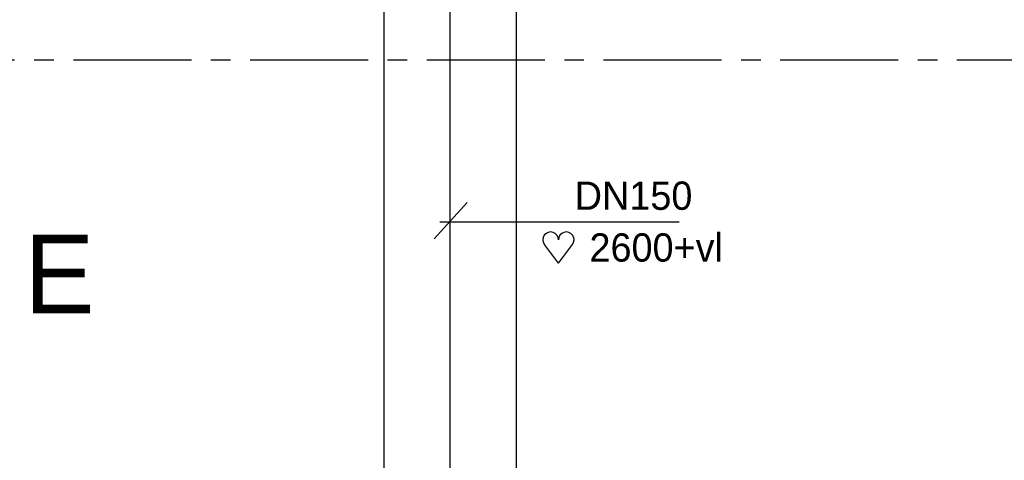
# Model space of a CAD drawing. Extents: x -940 to 22840, y -452 to 16368.
# Tile 7 of 50: x 5451 to 6705, y 10945 to 11506. Entities that reach past the tile are written whole.
import ezdxf

# ---------------------------------------------------------------- set-up
doc = ezdxf.new("R2010")
doc.units = 0
doc.header["$LTSCALE"] = 20
doc.linetypes.add('2322108', pattern=[7, 5, -2])
doc.linetypes.add('CENTER2', pattern=[11.25, 7.5, -1.25, 1.25, -1.25])
doc.layers.get('0').update_dxf_attribs({"linetype": 'CONTINUOUS'})
for name, color, linetype in [('WL561---', 4, 'CONTINUOUS'), ('WL561---_AANVOER', 4, 'CONTINUOUS'), ('WL561---_HARTLIJN', 1, 'CONTINUOUS'), ('WL561---_RETOUR', 4, 'CONTINUOUS'), ('WL570---_TOEVOER', 3, 'CONTINUOUS')]:
    doc.layers.add(name, color=color, linetype=linetype)
doc.styles.add('BURO-018', font='BUROFONT.shx', dxfattribs={"height": 36})
doc.styles.add('BURO-050', font='BUROFONT.shx', dxfattribs={"height": 100})

# ---------------------------------------------------------------- blocks, each defined once
blk = doc.blocks.new('TR-L-A8')
at = {"color": 0, "linetype": 'CONTINUOUS'}
for p, q in [((-0.5, 84.15), (0.5, 84.15)), ((-0.5, -84.15), (0.5, -84.15))]:
    blk.add_line(p, q, dxfattribs=at)
at = {"layer": 'WL561---_HARTLIJN', "linetype": 'CENTER2'}
blk.add_line((-0.5, 0), (0.5, 0), dxfattribs=at)
blk = doc.blocks.new('HART')
at = {"color": 1}
for q in [(-39.7, 52.4), (39.7, 52.4)]:
    blk.add_line((0, 0), q, dxfattribs=at)
for centre, start, end in [((-22.1, 65.7), 0, 217.1867), ((22.1, 65.7), 322.8133, 180)]:
    blk.add_arc(centre, 22.1, start, end, dxfattribs=at)

msp = doc.modelspace()

# ---------------------------------------------------------------- linework, layer by layer
at = {"layer": 'WL561---', "color": 2, "linetype": 'CENTER2'}
msp.add_line((5294.3, 11454.5), (7334.5, 11454.5), dxfattribs=at)
at = {"layer": 'WL561---', "color": 1, "linetype": 'CONTINUOUS'}
msp.add_line((5978.4, 11226.9), (6020.5, 11272.8), dxfattribs=at)
at = {"layer": 'WL561---_RETOUR', "color": 1}
msp.add_line((5985.8, 11248.4), (6290.4, 11248.4), dxfattribs=at)

# ---------------------------------------------------------------- block references
at = {"layer": 'WL561---_AANVOER', "xscale": 0.4500000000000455, "yscale": 0.4500000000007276, "zscale": 0.45}
msp.add_blockref('HART', (6136.8, 11195.9), dxfattribs=at)
at = {"layer": 'WL561---_RETOUR', "linetype": '2322108', "xscale": 1466.149463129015, "rotation": 90}
msp.add_blockref('TR-L-A8', (5999.1, 11277), dxfattribs=at)

# ---------------------------------------------------------------- texts
at = {"layer": 'WL561---', "color": 1, "style": 'BURO-018'}
msp.add_text('DN150', height=36, dxfattribs=at).set_placement((6157.5, 11263.6))
at = {"layer": 'WL561---_AANVOER', "color": 1, "style": 'BURO-018'}
msp.add_text('2600+vl', height=36, dxfattribs=at).set_placement((6176.3, 11197.7))
at = {"layer": 'WL570---_TOEVOER', "color": 4, "linetype": 'CONTINUOUS', "style": 'BURO-050'}
msp.add_text('E', height=100, dxfattribs=at).set_placement((5456.7, 11132))

doc.saveas('drawing.dxf')
